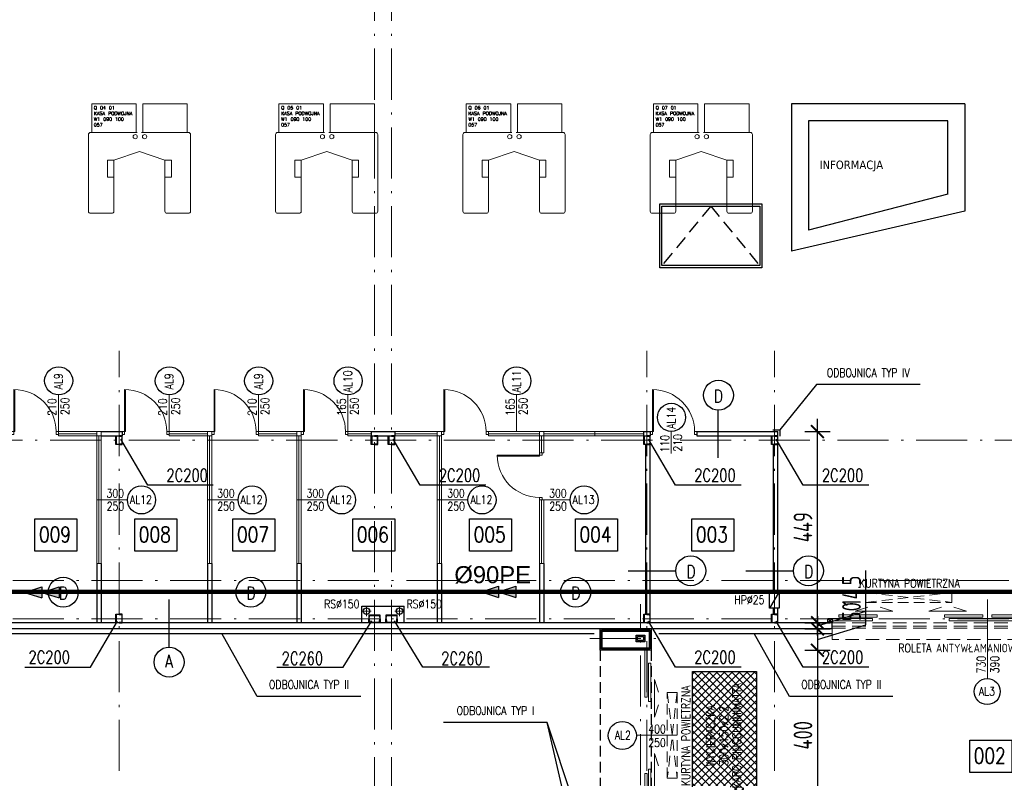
# Model space of a CAD drawing. Extents: x 153948 to 285449, y -89387 to -60195.
# Tile 26 of 108: x 253287 to 255600, y -86054 to -84272. Entities that reach past the tile are written whole.
import ezdxf
from ezdxf.enums import TextEntityAlignment as Align

# ---------------------------------------------------------------- set-up
doc = ezdxf.new("R2010")
doc.units = 0
doc.header["$LTSCALE"] = 100
doc.header["$MEASUREMENT"] = 0
doc.header["$PDMODE"] = 1
for name, pattern in [('ACAD_ISO10W100', [18.5, 12, -3, 0.5, -3]), ('DASHED2', [0.375, 0.25, -0.125]), ('HIDDEN2', [4.7625, 3.175, -1.5875])]:
    doc.linetypes.add(name, pattern=pattern)
doc.layers.get('0').update_dxf_attribs({"linetype": 'CONTINUOUS'})
doc.layers.get('DEFPOINTS').update_dxf_attribs({"linetype": 'CONTINUOUS'})
for name, color, linetype in [('1', 2, 'CONTINUOUS'), ('_INST OPIS', 7, 'CONTINUOUS'), ('_PROJ KS', 33, 'CONTINUOUS'), ('A-ARM', 2, 'CONTINUOUS'), ('imb_meble', 5, 'CONTINUOUS'), ('K-STA', 2, 'CONTINUOUS'), ('lm_meble', 6, 'CONTINUOUS'), ('NADPROŻA', 8, 'DASHED2'), ('OPIS-POM', 2, 'CONTINUOUS'), ('R-----OP', 2, 'CONTINUOUS'), ('RS Minimasa VBA', 7, 'CONTINUOUS'), ('RYNNY', 2, 'CONTINUOUS'), ('SCIANY-GK', 11, 'CONTINUOUS'), ('TEXT', 11, 'CONTINUOUS'), ('WIDOK', 11, 'CONTINUOUS'), ('WYMIARY', 1, 'CONTINUOUS'), ('ŚWIETLIK', 2, 'CONTINUOUS')]:
    doc.layers.add(name, color=color, linetype=linetype)
for name, color, linetype, lineweight in [('A_Wyposażenie', 252, 'CONTINUOUS', 5), ('ALUMINIUM', 5, 'CONTINUOUS', 13), ('OSIE', 8, 'ACAD_ISO10W100', 15), ('PANELE', 3, 'CONTINUOUS', 25), ('R140', 7, 'CONTINUOUS', 13)]:
    doc.layers.add(name, color=color, linetype=linetype, lineweight=lineweight)
doc.styles.add('DYBY-NORMALNY-0-8-N', font='ROMANS.SHX', dxfattribs={"width": 0.8})
doc.styles.add('instalacje', font='arial.ttf', dxfattribs={"height": 40})
doc.styles.add('NASZ', font='tahoma.ttf', dxfattribs={"height": 20})
doc.styles.get("Standard").update_dxf_attribs({"font": 'txt.shx'})
doc.styles.add('STYLE2', font='isocp.shx', dxfattribs={"width": 0.8})
doc.styles.add('TXT3', font='SIMPLEX.SHX', dxfattribs={"width": 0.75, "height": 40})
doc.dimstyles.new('KRESKI_100', dxfattribs={"dimscale": 20, "dimtxt": 2.2, "dimasz": 1.5, "dimexe": 1.5, "dimexo": 1.5, "dimgap": 0.6, "dimtad": 1, "dimdec": 1, "dimrnd": 0.5, "dimdsep": 46, "dimtxsty": 'STYLE2', "dimblk1": 'ARCHTICK', "dimblk2": 'ARCHTICK', "dimsah": 1, "dimcen": 2.5, "dimdle": 1.5, "dimclrd": 10, "dimclre": 10, "dimclrt": 15, "dimadec": 0, "dimazin": 0, "dimtfac": 1, "dimtdec": 1, "dimtmove": 1, "dimatfit": 3, "dimldrblk": 'ARCHTICK', "dimfxl": 1.5, "dimfxlon": 1, "dimtolj": 1, "dimtzin": 0, "dimarcsym": 0})

# ---------------------------------------------------------------- blocks, each defined once
blk = doc.blocks.new('SC260X2')
at = {"layer": '1'}
for points in [[(-13, 9), (-13, 0), (-12.4, 0), (-12.1, 7, -0.401015), (-11.1, 7.9), (11.1, 7.9, -0.401015), (12.1, 7), (12.4, 0), (13, 0), (13, 9)], [(-13, -9), (-13, 0), (-12.4, 0), (-12.1, -7, 0.401015), (-11.1, -7.9), (11.1, -7.9, 0.401015), (12.1, -7), (12.4, 0), (13, 0), (13, -9)]]:
    blk.add_lwpolyline(points, format="xyb", close=True, dxfattribs=at)
blk = doc.blocks.new('SC200X2')
at = {"layer": '1'}
for points in [[(-10, 7.5), (-10, 0), (-9.7, 0, 0.391021), (-9.1, 0.6), (-8.7, 5.6, -0.391021), (-7.6, 6.6), (7.6, 6.6, -0.391021), (8.7, 5.6), (9.1, 0.6, 0.391021), (9.7, 0), (10, 0), (10, 7.5)], [(-10, -7.5), (-10, 0), (-9.7, 0, -0.391021), (-9.1, -0.6), (-8.7, -5.6, 0.391021), (-7.6, -6.6), (7.6, -6.6, 0.391021), (8.7, -5.6), (9.1, -0.6, -0.391021), (9.7, 0), (10, 0), (10, -7.5)]]:
    blk.add_lwpolyline(points, format="xyb", close=True, dxfattribs=at)
blk = doc.blocks.new('D110')
at = {"layer": 'ALUMINIUM'}
for p, q in [((0, 0), (5.5, 0)), ((0, 0), (0, -6.6)), ((5.5, -6.6), (5.5, 0)), ((104.5, 0), (104.5, -6.6)), ((104.5, 0), (110, 0)), ((110, 0), (110, -6.6)), ((0, -6.6), (5.5, -6.6)), ((104.5, -6.6), (102.3, -6.6)), ((102.3, -6.6), (102.3, -105.5)), ((104.5, -6.6), (110, -6.6)), ((104.5, -6.6), (104.5, -105.6))]:
    blk.add_line(p, q, dxfattribs=at)
blk.add_arc((104.5, -6.6), 99, 180, 270, dxfattribs=at)
blk = doc.blocks.new('_ARCHTICK')
at = {"color": 0, "linetype": 'ByBlock', "const_width": 0.15}
blk.add_lwpolyline([(-0.5, -0.5), (0.5, 0.5)], dxfattribs=at)
blk = doc.blocks.new('*D20')
at = {"layer": 'DEFPOINTS', "color": 0, "ltscale": 0.1, "transparency": 16777216}
for p in [(248692.9, -85703), (260307.9, -85703), (260307.9, -86729)]:
    blk.add_point(p, dxfattribs=at)
at = {"layer": 'WYMIARY', "color": 10, "lineweight": -2, "ltscale": 0.1, "transparency": 16777216}
for p, q in [((248692.9, -86699), (248692.9, -86759)), ((260307.9, -86699), (260307.9, -86759)), ((248662.9, -86729), (260337.9, -86729))]:
    blk.add_line(p, q, dxfattribs=at)
at = {"layer": 'WYMIARY', "color": 10, "lineweight": -2, "ltscale": 0.1, "transparency": 16777216, "xscale": 30, "yscale": 30, "zscale": 30, "rotation": 180}
blk.add_blockref('_ARCHTICK', (248692.9, -86729), dxfattribs=at)
at = {"layer": 'WYMIARY', "color": 10, "lineweight": -2, "ltscale": 0.1, "transparency": 16777216, "xscale": 30, "yscale": 30, "zscale": 30}
blk.add_blockref('_ARCHTICK', (260307.9, -86729), dxfattribs=at)
at = {"layer": 'WYMIARY', "color": 15, "ltscale": 0.1, "transparency": 16777216, "insert": (254500.4, -86695), "char_height": 44, "attachment_point": 5, "style": 'STYLE2'}
blk.add_mtext('\\A1;11615', dxfattribs=at)
blk = doc.blocks.new('*D60')
at = {"layer": 'DEFPOINTS', "color": 0, "ltscale": 0.1, "transparency": 16777216}
for p in [(254760.4, -85050), (254160.4, -86329), (254160.4, -86409)]:
    blk.add_point(p, dxfattribs=at)
at = {"layer": 'WYMIARY', "color": 10, "lineweight": -2, "ltscale": 0.1, "transparency": 16777216}
for p, q in [((254160.4, -86379), (254160.4, -86439)), ((254760.4, -86379), (254760.4, -86439)), ((254790.4, -86409), (254130.4, -86409))]:
    blk.add_line(p, q, dxfattribs=at)
at = {"layer": 'WYMIARY', "color": 10, "lineweight": -2, "ltscale": 0.1, "transparency": 16777216, "xscale": 30, "yscale": 30, "zscale": 30, "rotation": 180}
blk.add_blockref('_ARCHTICK', (254160.4, -86409), dxfattribs=at)
at = {"layer": 'WYMIARY', "color": 10, "lineweight": -2, "ltscale": 0.1, "transparency": 16777216, "xscale": 30, "yscale": 30, "zscale": 30}
blk.add_blockref('_ARCHTICK', (254760.4, -86409), dxfattribs=at)
at = {"layer": 'WYMIARY', "color": 15, "ltscale": 0.1, "transparency": 16777216, "insert": (254460.4, -86375), "char_height": 44, "attachment_point": 5, "style": 'STYLE2'}
blk.add_mtext('\\A1;600', dxfattribs=at)
blk = doc.blocks.new('*D70')
at = {"layer": 'DEFPOINTS', "color": 0, "ltscale": 0.1, "transparency": 16777216}
for p in [(255079.3, -85703), (255079.3, -85753), (255161.1, -85753)]:
    blk.add_point(p, dxfattribs=at)
at = {"layer": 'WYMIARY', "color": 10, "lineweight": -2, "ltscale": 0.1, "transparency": 16777216}
for p, q in [((255275.1, -85693.8), (255275.1, -85631.1)), ((255161.1, -85673), (255161.1, -85783)), ((255131.1, -85703), (255191.1, -85703)), ((255161.1, -85728), (255275.1, -85693.8)), ((255131.1, -85753), (255191.1, -85753))]:
    blk.add_line(p, q, dxfattribs=at)
at = {"layer": 'WYMIARY', "color": 10, "lineweight": -2, "ltscale": 0.1, "transparency": 16777216, "xscale": 30, "yscale": 30, "zscale": 30}
for p, rotation in [((255161.1, -85703), 90), ((255161.1, -85753), 270)]:
    blk.add_blockref('_ARCHTICK', p, dxfattribs=dict(at, rotation=rotation))
at = {"layer": 'WYMIARY', "color": 15, "ltscale": 0.1, "transparency": 16777216, "insert": (255241.1, -85662.5), "char_height": 44, "attachment_point": 5, "rotation": 90, "style": 'STYLE2'}
blk.add_mtext('\\A1;50', dxfattribs=at)
blk = doc.blocks.new('*D71')
at = {"layer": 'DEFPOINTS', "color": 0, "ltscale": 0.1, "transparency": 16777216}
for p in [(255079.3, -85753), (255079.3, -86153), (255161.1, -86153)]:
    blk.add_point(p, dxfattribs=at)
at = {"layer": 'WYMIARY', "color": 10, "lineweight": -2, "ltscale": 0.1, "transparency": 16777216}
for p, q in [((255161.1, -85723), (255161.1, -86183)), ((255131.1, -85753), (255191.1, -85753)), ((255131.1, -86153), (255191.1, -86153))]:
    blk.add_line(p, q, dxfattribs=at)
at = {"layer": 'WYMIARY', "color": 10, "lineweight": -2, "ltscale": 0.1, "transparency": 16777216, "xscale": 30, "yscale": 30, "zscale": 30}
for p, rotation in [((255161.1, -85753), 90), ((255161.1, -86153), 270)]:
    blk.add_blockref('_ARCHTICK', p, dxfattribs=dict(at, rotation=rotation))
at = {"layer": 'WYMIARY', "color": 15, "ltscale": 0.1, "transparency": 16777216, "insert": (255127.1, -85953), "char_height": 44, "attachment_point": 5, "rotation": 90, "style": 'STYLE2'}
blk.add_mtext('\\A1;400', dxfattribs=at)
blk = doc.blocks.new('*D79')
at = {"layer": 'DEFPOINTS', "color": 0, "ltscale": 0.1, "transparency": 16777216}
for p in [(255060.4, -85703), (255067.9, -85688.5), (255161.1, -85688.5)]:
    blk.add_point(p, dxfattribs=at)
at = {"layer": 'WYMIARY', "color": 10, "lineweight": -2, "ltscale": 0.1, "transparency": 16777216}
for p, q in [((255275.1, -85661.6), (255275.1, -85565.7)), ((255161.1, -85688.5), (255161.1, -85658.5)), ((255161.1, -85695.8), (255275.1, -85661.6)), ((255131.1, -85688.5), (255191.1, -85688.5)), ((255131.1, -85703), (255191.1, -85703)), ((255161.1, -85703), (255161.1, -85688.5)), ((255161.1, -85703), (255161.1, -85688.5)), ((255161.1, -85703), (255161.1, -85733))]:
    blk.add_line(p, q, dxfattribs=at)
at = {"layer": 'WYMIARY', "color": 10, "lineweight": -2, "ltscale": 0.1, "transparency": 16777216, "xscale": 30, "yscale": 30, "zscale": 30}
for p, rotation in [((255161.1, -85688.5), 270), ((255161.1, -85703), 90)]:
    blk.add_blockref('_ARCHTICK', p, dxfattribs=dict(at, rotation=rotation))
at = {"layer": 'WYMIARY', "color": 15, "ltscale": 0.1, "transparency": 16777216, "insert": (255241.1, -85613.7), "char_height": 44, "attachment_point": 5, "rotation": 90, "style": 'STYLE2'}
blk.add_mtext('\\A1;14.5', dxfattribs=at)
blk = doc.blocks.new('*D80')
at = {"layer": 'DEFPOINTS', "color": 0, "ltscale": 0.1, "transparency": 16777216}
for p in [(255067.9, -85239.5), (255161.1, -85239.5), (255067.9, -85688.5)]:
    blk.add_point(p, dxfattribs=at)
at = {"layer": 'WYMIARY', "color": 10, "lineweight": -2, "ltscale": 0.1, "transparency": 16777216}
for p, q in [((255161.1, -85718.5), (255161.1, -85209.5)), ((255131.1, -85239.5), (255191.1, -85239.5)), ((255131.1, -85688.5), (255191.1, -85688.5))]:
    blk.add_line(p, q, dxfattribs=at)
at = {"layer": 'WYMIARY', "color": 10, "lineweight": -2, "ltscale": 0.1, "transparency": 16777216, "xscale": 30, "yscale": 30, "zscale": 30}
for p, rotation in [((255161.1, -85239.5), 90), ((255161.1, -85688.5), 270)]:
    blk.add_blockref('_ARCHTICK', p, dxfattribs=dict(at, rotation=rotation))
at = {"layer": 'WYMIARY', "color": 15, "ltscale": 0.1, "transparency": 16777216, "insert": (255127.1, -85464), "char_height": 44, "attachment_point": 5, "rotation": 90, "style": 'STYLE2'}
blk.add_mtext('\\A1;449', dxfattribs=at)

msp = doc.modelspace()

# ---------------------------------------------------------------- hatches: boundary and pattern name
at = {"layer": '_PROJ KS', "ltscale": 0.1}
for points in [[(253338.85, -85604.21), (253338.85, -85630.19), (253298.24, -85617.2)], [(253379.47, -85604.21), (253379.47, -85630.19), (253338.85, -85617.2)], [(254412.1, -85602.97), (254412.1, -85628.95), (254371.48, -85615.96)], [(254452.72, -85602.97), (254452.72, -85628.95), (254412.1, -85615.96)]]:
    msp.add_hatch(color=256, dxfattribs=at).paths.add_polyline_path(points)
at = {"layer": 'WIDOK'}
h = msp.add_hatch(dxfattribs=at)
h.set_pattern_fill('ANSI37', color=9, scale=100, style=0)
h.set_pattern_definition([(45, (250867.691, -83303.677), (-8.838835, 8.838835), []), (135, (250867.691, -83303.677), (-8.838835, -8.838835), [])])
h.paths.add_polyline_path([(254867.78, -85803.05), (254867.78, -86103.05), (255017.78, -86103.05), (255017.78, -85803.05)])
h.paths.add_polyline_path([(254986.54, -86096.74), (254986.54, -85811.69), (254956.54, -85811.69), (254956.54, -86096.74)], flags=24)
h.paths.add_polyline_path([(254956.22, -86034.64), (254956.22, -85873.79), (254926.22, -85873.79), (254926.22, -86034.64)], flags=24)
h.paths.add_polyline_path([(254925.01, -86037.69), (254925.01, -85870.74), (254895.01, -85870.74), (254895.01, -86037.69)], flags=24)

# ---------------------------------------------------------------- linework, layer by layer
at = {"layer": '_PROJ KS', "ltscale": 0.1}
for p, q in [((253298.24, -85617.2), (253338.85, -85604.21)), ((253338.85, -85604.21), (253338.85, -85630.19)), ((253338.85, -85617.2), (253379.47, -85604.21)), ((253379.47, -85604.21), (253379.47, -85630.19)), ((254371.48, -85615.96), (254412.1, -85602.97)), ((254412.1, -85602.97), (254412.1, -85628.95)), ((254412.1, -85615.96), (254452.72, -85602.97)), ((254452.72, -85602.97), (254452.72, -85628.95)), ((253298.24, -85617.2), (253338.85, -85630.19)), ((253338.85, -85617.2), (253379.47, -85630.19)), ((254371.48, -85615.96), (254412.1, -85628.95)), ((254412.1, -85615.96), (254452.72, -85628.95))]:
    msp.add_line(p, q, dxfattribs=at)
at = {"layer": '_PROJ KS', "ltscale": 0.1, "const_width": 10}
msp.add_lwpolyline([(257855.09, -85615.96), (253113.93, -85615.96), (253113.93, -85265.07)], dxfattribs=at)
at = {"layer": 'A-ARM'}
msp.add_line((255070.86, -85616.11), (255048.36, -85654.43), dxfattribs=at)
msp.add_lwpolyline([(255048.36, -85616.11), (255070.86, -85616.11), (255070.86, -85654.43), (255048.36, -85654.43)], close=True, dxfattribs=at)
at = {"layer": 'A_Wyposażenie'}
for p, q in [((253448.2, -84541.55), (253448.2, -84721.55)), ((253448.2, -84541.55), (253448.2, -84721.55)), ((253563.2, -84536.55), (253453.2, -84536.55)), ((253563.2, -84536.55), (253453.2, -84536.55)), ((253573.2, -84536.55), (253683.2, -84536.55)), ((253573.2, -84536.55), (253683.2, -84536.55)), ((253688.2, -84541.55), (253688.2, -84721.55)), ((253888.2, -84541.55), (253888.2, -84721.55)), ((253888.2, -84541.55), (253888.2, -84721.55)), ((254003.2, -84536.55), (253893.2, -84536.55)), ((254003.2, -84536.55), (253893.2, -84536.55)), ((254013.2, -84536.55), (254123.2, -84536.55)), ((254013.2, -84536.55), (254123.2, -84536.55)), ((254128.2, -84541.55), (254128.2, -84721.55)), ((254328.2, -84541.55), (254328.2, -84721.55)), ((254328.2, -84541.55), (254328.2, -84721.55)), ((254443.2, -84536.55), (254333.2, -84536.55)), ((254443.2, -84536.55), (254333.2, -84536.55)), ((254453.2, -84536.55), (254563.2, -84536.55)), ((254453.2, -84536.55), (254563.2, -84536.55)), ((254568.2, -84541.55), (254568.2, -84721.55)), ((254768.2, -84541.55), (254768.2, -84721.55)), ((254768.2, -84541.55), (254768.2, -84721.55)), ((254883.2, -84536.55), (254773.2, -84536.55)), ((254883.2, -84536.55), (254773.2, -84536.55)), ((254893.2, -84536.55), (255003.2, -84536.55)), ((254893.2, -84536.55), (255003.2, -84536.55)), ((255008.2, -84541.55), (255008.2, -84721.55)), ((253508.2, -84601.55), (253568.2, -84581.55)), ((253508.2, -84601.55), (253568.2, -84581.55)), ((253628.2, -84601.55), (253568.2, -84581.55)), ((253628.2, -84601.55), (253568.2, -84581.55)), ((253948.2, -84601.55), (254008.2, -84581.55)), ((253948.2, -84601.55), (254008.2, -84581.55)), ((254068.2, -84601.55), (254008.2, -84581.55)), ((254068.2, -84601.55), (254008.2, -84581.55)), ((254388.2, -84601.55), (254448.2, -84581.55)), ((254388.2, -84601.55), (254448.2, -84581.55)), ((254508.2, -84601.55), (254448.2, -84581.55)), ((254508.2, -84601.55), (254448.2, -84581.55)), ((254828.2, -84601.55), (254888.2, -84581.55)), ((254828.2, -84601.55), (254888.2, -84581.55)), ((254948.2, -84601.55), (254888.2, -84581.55)), ((254948.2, -84601.55), (254888.2, -84581.55)), ((253493.2, -84601.55), (253493.2, -84641.55)), ((253508.2, -84601.55), (253493.2, -84601.55)), ((253493.2, -84601.55), (253493.2, -84641.55)), ((253508.2, -84601.55), (253493.2, -84601.55)), ((253508.2, -84721.55), (253508.2, -84601.55)), ((253508.2, -84721.55), (253508.2, -84601.55)), ((253628.2, -84601.55), (253643.2, -84601.55)), ((253628.2, -84721.55), (253628.2, -84601.55)), ((253628.2, -84601.55), (253643.2, -84601.55)), ((253628.2, -84721.55), (253628.2, -84601.55)), ((253643.2, -84601.55), (253643.2, -84641.55)), ((253643.2, -84601.55), (253643.2, -84641.55)), ((253933.2, -84601.55), (253933.2, -84641.55)), ((253948.2, -84601.55), (253933.2, -84601.55)), ((253933.2, -84601.55), (253933.2, -84641.55)), ((253948.2, -84601.55), (253933.2, -84601.55)), ((253948.2, -84721.55), (253948.2, -84601.55)), ((253948.2, -84721.55), (253948.2, -84601.55)), ((254068.2, -84601.55), (254083.2, -84601.55)), ((254068.2, -84721.55), (254068.2, -84601.55)), ((254068.2, -84601.55), (254083.2, -84601.55)), ((254068.2, -84721.55), (254068.2, -84601.55)), ((254083.2, -84601.55), (254083.2, -84641.55)), ((254083.2, -84601.55), (254083.2, -84641.55)), ((254373.2, -84601.55), (254373.2, -84641.55)), ((254388.2, -84601.55), (254373.2, -84601.55)), ((254373.2, -84601.55), (254373.2, -84641.55)), ((254388.2, -84601.55), (254373.2, -84601.55)), ((254388.2, -84721.55), (254388.2, -84601.55)), ((254388.2, -84721.55), (254388.2, -84601.55)), ((254508.2, -84601.55), (254523.2, -84601.55)), ((254508.2, -84721.55), (254508.2, -84601.55)), ((254508.2, -84601.55), (254523.2, -84601.55)), ((254508.2, -84721.55), (254508.2, -84601.55)), ((254523.2, -84601.55), (254523.2, -84641.55)), ((254523.2, -84601.55), (254523.2, -84641.55)), ((254813.2, -84601.55), (254813.2, -84641.55)), ((254828.2, -84601.55), (254813.2, -84601.55)), ((254813.2, -84601.55), (254813.2, -84641.55)), ((254828.2, -84601.55), (254813.2, -84601.55)), ((254828.2, -84721.55), (254828.2, -84601.55)), ((254828.2, -84721.55), (254828.2, -84601.55)), ((254948.2, -84601.55), (254963.2, -84601.55)), ((254948.2, -84721.55), (254948.2, -84601.55)), ((254948.2, -84601.55), (254963.2, -84601.55)), ((254948.2, -84721.55), (254948.2, -84601.55)), ((254963.2, -84601.55), (254963.2, -84641.55)), ((254963.2, -84601.55), (254963.2, -84641.55)), ((253508.2, -84641.55), (253493.2, -84641.55)), ((253508.2, -84641.55), (253493.2, -84641.55)), ((253628.2, -84641.55), (253643.2, -84641.55)), ((253628.2, -84641.55), (253643.2, -84641.55)), ((253948.2, -84641.55), (253933.2, -84641.55)), ((253948.2, -84641.55), (253933.2, -84641.55)), ((254068.2, -84641.55), (254083.2, -84641.55)), ((254068.2, -84641.55), (254083.2, -84641.55)), ((254388.2, -84641.55), (254373.2, -84641.55)), ((254388.2, -84641.55), (254373.2, -84641.55)), ((254508.2, -84641.55), (254523.2, -84641.55)), ((254508.2, -84641.55), (254523.2, -84641.55)), ((254828.2, -84641.55), (254813.2, -84641.55)), ((254828.2, -84641.55), (254813.2, -84641.55)), ((254948.2, -84641.55), (254963.2, -84641.55)), ((254948.2, -84641.55), (254963.2, -84641.55)), ((253453.2, -84726.55), (253503.2, -84726.55)), ((253453.2, -84726.55), (253503.2, -84726.55)), ((253683.2, -84726.55), (253633.2, -84726.55)), ((253683.2, -84726.55), (253633.2, -84726.55)), ((253893.2, -84726.55), (253943.2, -84726.55)), ((253893.2, -84726.55), (253943.2, -84726.55)), ((254123.2, -84726.55), (254073.2, -84726.55)), ((254123.2, -84726.55), (254073.2, -84726.55)), ((254333.2, -84726.55), (254383.2, -84726.55)), ((254333.2, -84726.55), (254383.2, -84726.55)), ((254563.2, -84726.55), (254513.2, -84726.55)), ((254563.2, -84726.55), (254513.2, -84726.55)), ((254773.2, -84726.55), (254823.2, -84726.55)), ((254773.2, -84726.55), (254823.2, -84726.55)), ((255003.2, -84726.55), (254953.2, -84726.55)), ((255003.2, -84726.55), (254953.2, -84726.55))]:
    msp.add_line(p, q, dxfattribs=at)
for centre in [(253558.2, -84546.55), (253558.2, -84546.55), (253580.14, -84546.55), (253580.14, -84546.55), (253998.2, -84546.55), (253998.2, -84546.55), (254020.14, -84546.55), (254020.14, -84546.55), (254438.2, -84546.55), (254438.2, -84546.55), (254460.14, -84546.55), (254460.14, -84546.55), (254878.2, -84546.55), (254878.2, -84546.55), (254900.14, -84546.55), (254900.14, -84546.55)]:
    msp.add_circle(centre, 5, dxfattribs=at)
for centre, start, end in [((253453.2, -84541.55), 90, 180), ((253453.2, -84541.55), 90, 180), ((253683.2, -84541.55), 0, 90), ((253683.2, -84541.55), 0, 90), ((253893.2, -84541.55), 90, 180), ((253893.2, -84541.55), 90, 180), ((254123.2, -84541.55), 0, 90), ((254123.2, -84541.55), 0, 90), ((254333.2, -84541.55), 90, 180), ((254333.2, -84541.55), 90, 180), ((254563.2, -84541.55), 0, 90), ((254563.2, -84541.55), 0, 90), ((254773.2, -84541.55), 90, 180), ((254773.2, -84541.55), 90, 180), ((255003.2, -84541.55), 0, 90), ((255003.2, -84541.55), 0, 90), ((253453.2, -84721.55), 180, 270), ((253453.2, -84721.55), 180, 270), ((253503.2, -84721.55), 270, 0), ((253503.2, -84721.55), 270, 0), ((253633.2, -84721.55), 180, 270), ((253633.2, -84721.55), 180, 270), ((253683.2, -84721.55), 270, 0), ((253683.2, -84721.55), 270, 0), ((253893.2, -84721.55), 180, 270), ((253893.2, -84721.55), 180, 270), ((253943.2, -84721.55), 270, 0), ((253943.2, -84721.55), 270, 0), ((254073.2, -84721.55), 180, 270), ((254073.2, -84721.55), 180, 270), ((254123.2, -84721.55), 270, 0), ((254123.2, -84721.55), 270, 0), ((254333.2, -84721.55), 180, 270), ((254333.2, -84721.55), 180, 270), ((254383.2, -84721.55), 270, 0), ((254383.2, -84721.55), 270, 0), ((254513.2, -84721.55), 180, 270), ((254513.2, -84721.55), 180, 270), ((254563.2, -84721.55), 270, 0), ((254563.2, -84721.55), 270, 0), ((254773.2, -84721.55), 180, 270), ((254773.2, -84721.55), 180, 270), ((254823.2, -84721.55), 270, 0), ((254823.2, -84721.55), 270, 0), ((254953.2, -84721.55), 180, 270), ((254953.2, -84721.55), 180, 270), ((255003.2, -84721.55), 270, 0), ((255003.2, -84721.55), 270, 0)]:
    msp.add_arc(centre, 5, start, end, dxfattribs=at)
at = {"layer": 'ALUMINIUM', "ltscale": 0.1}
for p, q in [((253377.88, -85239.55), (253477.86, -85239.55)), ((253377.88, -85239.55), (253377.88, -85249.55)), ((253467.9, -85549.55), (253467.86, -85239.55)), ((253477.9, -85549.55), (253477.86, -85239.55)), ((253637.88, -85239.55), (253637.88, -85249.55)), ((253637.88, -85239.55), (253737.86, -85239.55)), ((253727.9, -85549.55), (253727.86, -85239.55)), ((253737.9, -85549.55), (253737.86, -85239.55)), ((253847.88, -85239.55), (253947.86, -85239.55)), ((253847.88, -85239.55), (253847.88, -85249.55)), ((253937.9, -85549.55), (253937.86, -85239.55)), ((253947.9, -85549.55), (253947.86, -85239.55)), ((254057.88, -85239.55), (254057.88, -85249.55)), ((254057.88, -85239.55), (254112.86, -85239.55)), ((254167.86, -85239.55), (254277.86, -85239.55)), ((254267.9, -85549.55), (254267.86, -85239.55)), ((254277.9, -85549.55), (254277.86, -85239.55)), ((254387.88, -85239.55), (254387.88, -85249.55)), ((254387.88, -85239.55), (254517.86, -85239.55)), ((254507.9, -85289.52), (254507.86, -85239.55)), ((254517.86, -85239.55), (254752.86, -85239.55)), ((254517.9, -85289.52), (254517.86, -85239.55)), ((254637.86, -85249.55), (254637.86, -85239.55)), ((253377.88, -85244.55), (253467.86, -85244.55)), ((253377.88, -85249.55), (253477.86, -85249.55)), ((253472.9, -85549.55), (253472.86, -85249.55)), ((253637.88, -85244.55), (253727.86, -85244.55)), ((253637.88, -85249.55), (253737.86, -85249.55)), ((253732.9, -85549.55), (253732.86, -85249.55)), ((253847.88, -85244.55), (253937.86, -85244.55)), ((253847.88, -85249.55), (253947.86, -85249.55)), ((253942.9, -85549.55), (253942.86, -85249.55)), ((254057.88, -85244.55), (254112.86, -85244.55)), ((254057.88, -85249.55), (254112.86, -85249.55)), ((254167.86, -85244.55), (254267.86, -85244.55)), ((254167.86, -85249.55), (254277.86, -85249.55)), ((254272.9, -85549.55), (254272.86, -85249.55)), ((254387.88, -85244.55), (254507.86, -85244.55)), ((254387.88, -85249.55), (254512.86, -85249.55)), ((254512.86, -85249.55), (254752.86, -85249.55)), ((254512.9, -85289.52), (254512.86, -85249.55)), ((254517.86, -85244.55), (254752.86, -85244.55)), ((254507.95, -85289.52), (254517.95, -85289.52)), ((253467.9, -85399.55), (253477.9, -85399.55)), ((253727.9, -85399.55), (253737.9, -85399.55)), ((253937.9, -85399.55), (253947.9, -85399.55)), ((254267.9, -85399.55), (254277.9, -85399.55)), ((254507.9, -85549.55), (254507.9, -85399.55)), ((254507.9, -85399.55), (254517.9, -85399.55)), ((254512.9, -85549.55), (254512.9, -85399.55)), ((254517.9, -85549.55), (254517.9, -85399.55)), ((253467.9, -85549.55), (253477.9, -85549.55)), ((253727.9, -85549.55), (253737.9, -85549.55)), ((253937.9, -85549.55), (253947.9, -85549.55)), ((254267.9, -85549.55), (254277.9, -85549.55)), ((254507.9, -85549.55), (254517.9, -85549.55))]:
    msp.add_line(p, q, dxfattribs=at)
at = {"layer": 'ALUMINIUM', "linetype": 'DASHED2'}
for p, q in [((255275.15, -85617.75), (255476.79, -85640.66)), ((255275.15, -85640.66), (255476.79, -85617.75)), ((254808.4, -85852.22), (254831.31, -86053.87)), ((254831.31, -85852.22), (254808.4, -86053.87))]:
    msp.add_line(p, q, dxfattribs=at)
at = {"layer": 'ALUMINIUM', "linetype": 'Continuous', "ltscale": 0.1}
for p, q in [((255249.64, -85661.38), (255279.09, -85652.26)), ((255337.88, -85661.38), (255308.43, -85652.26)), ((255422.93, -85661.38), (255452.38, -85652.26)), ((255511.17, -85661.38), (255481.72, -85652.26)), ((255337.88, -85661.38), (255249.64, -85661.38)), ((255422.93, -85661.38), (255511.17, -85661.38)), ((254778.16, -85822.28), (254787.28, -85851.73)), ((254778.16, -85910.52), (254778.16, -85822.28)), ((254778.16, -85910.52), (254787.28, -85881.07)), ((254778.16, -85995.57), (254787.28, -86025.02)), ((254778.16, -85995.57), (254778.16, -86083.81))]:
    msp.add_line(p, q, dxfattribs=at)
at = {"layer": 'ALUMINIUM', "linetype": 'HIDDEN2', "ltscale": 0.1}
for p, q in [((255195.4, -85696.65), (255925.4, -85696.65)), ((255195.4, -85701.32), (255925.4, -85701.32))]:
    msp.add_line(p, q, dxfattribs=at)
at = {"layer": 'ALUMINIUM', "linetype": 'DASHED2'}
for points in [[(255275.15, -85617.75), (255275.15, -85640.66), (255476.79, -85640.66), (255476.79, -85617.75)], [(254808.4, -85852.22), (254831.31, -85852.22), (254831.31, -86053.87), (254808.4, -86053.87)]]:
    msp.add_lwpolyline(points, close=True, dxfattribs=at)
at = {"layer": 'ALUMINIUM'}
for points in [[(255290.4, -85684.14), (255195.4, -85684.14), (255195.4, -85678.55), (255290.4, -85678.55)], [(255211.12, -85675.23), (255301.12, -85675.23), (255301.12, -85669.64), (255211.12, -85669.64)], [(255549.68, -85675.23), (255459.68, -85675.23), (255459.68, -85669.64), (255549.68, -85669.64)], [(255560.4, -85684.14), (255470.4, -85684.14), (255470.4, -85678.55), (255560.4, -85678.55)], [(255560.4, -85684.14), (255650.4, -85684.14), (255650.4, -85678.55), (255560.4, -85678.55)], [(255571.12, -85675.23), (255661.12, -85675.23), (255661.12, -85669.64), (255571.12, -85669.64)], [(254755.4, -85863.05), (254755.4, -85753.05), (254761, -85753.05), (254761, -85863.05)], [(254764.31, -85783.77), (254764.31, -85873.77), (254769.9, -85873.77), (254769.9, -85783.77)], [(254755.4, -86153.05), (254755.4, -86043.05), (254761, -86043.05), (254761, -86153.05)], [(254764.31, -86122.33), (254764.31, -86032.33), (254769.9, -86032.33), (254769.9, -86122.33)]]:
    msp.add_lwpolyline(points, close=True, dxfattribs=at)
at = {"layer": 'ALUMINIUM', "linetype": 'HIDDEN2', "ltscale": 0.1}
msp.add_lwpolyline([(255195.4, -85688.55), (255925.4, -85688.55), (255925.4, -85727.96), (255195.4, -85727.96)], close=True, dxfattribs=at)
at = {"layer": 'imb_meble', "linetype": 'Continuous', "lineweight": -3}
for p, q in [((255507.4, -84469.55), (255100.4, -84469.55)), ((255100.4, -84469.55), (255100.4, -84815.14)), ((255457.4, -84469.55), (255140.4, -84469.55)), ((255507.4, -84469.55), (255507.4, -84721.55)), ((255417.4, -84509.55), (255140.4, -84509.55)), ((255467.4, -84509.55), (255140.4, -84509.55)), ((255140.4, -84509.55), (255140.4, -84765.94)), ((255467.4, -84681.55), (255467.4, -84509.55)), ((255467.4, -84681.55), (255140.4, -84765.94)), ((255507.4, -84721.55), (255100.4, -84815.14))]:
    msp.add_line(p, q, dxfattribs=at)
at = {"layer": 'K-STA', "color": 7}
for p, q in [((255056.61, -85235.27), (255072.68, -85235.27)), ((255072.68, -85235.27), (255072.68, -85249.83)), ((252750.22, -85714.18), (254636.82, -85714.18)), ((254788.7, -85714.18), (255195.4, -85714.18))]:
    msp.add_line(p, q, dxfattribs=at)
at = {"layer": 'K-STA', "ltscale": 0.1}
for p, q in [((255185.4, -85688.55), (255195.4, -85678.55)), ((255185.4, -85678.55), (255195.4, -85688.55))]:
    msp.add_line(p, q, dxfattribs=at)
at = {"layer": 'K-STA'}
for points in [[(255185.4, -85678.55), (255195.4, -85678.55), (255195.4, -85688.55), (255185.4, -85688.55)], [(254735.4, -85718.05), (254755.4, -85718.05), (254755.4, -85733.05), (254735.4, -85733.05)], [(254738.4, -85721.05), (254752.4, -85721.05), (254752.4, -85730.05), (254738.4, -85730.05)]]:
    msp.add_lwpolyline(points, close=True, dxfattribs=at)
at = {"layer": 'NADPROŻA'}
for p, q in [((254650.4, -85753.05), (254650.4, -86153.05)), ((254770.4, -85753.05), (254770.4, -86153.05))]:
    msp.add_line(p, q, dxfattribs=at)
at = {"layer": 'OPIS-POM'}
for points in [[(253322.52, -85444.4), (253421.19, -85444.4), (253421.19, -85520.72), (253322.52, -85520.72)], [(253557.04, -85444.4), (253655.71, -85444.4), (253655.71, -85520.72), (253557.04, -85520.72)], [(253787.78, -85444.4), (253886.45, -85444.4), (253886.45, -85520.72), (253787.78, -85520.72)], [(254069.35, -85444.4), (254168.02, -85444.4), (254168.02, -85520.72), (254069.35, -85520.72)], [(254343.83, -85444.4), (254442.5, -85444.4), (254442.5, -85520.72), (254343.83, -85520.72)], [(254592.43, -85444.4), (254691.1, -85444.4), (254691.1, -85520.72), (254592.43, -85520.72)], [(254865.9, -85444.4), (254964.57, -85444.4), (254964.57, -85520.72), (254865.9, -85520.72)], [(255518.79, -85964.22), (255617.46, -85964.22), (255617.46, -86040.53), (255518.79, -86040.53)]]:
    msp.add_lwpolyline(points, close=True, dxfattribs=at)
at = {"layer": 'OSIE', "ltscale": 0.1}
for p, q in [((254120.4, -86679.55), (254120.4, -73374.65)), ((254160.4, -86679.55), (254160.4, -73374.65)), ((253520.4, -86036.78), (253520.4, -85049.97)), ((254760.4, -86036.78), (254760.4, -85049.97)), ((255060.4, -86036.78), (255060.4, -85049.97)), ((248363.17, -85259.55), (263229.19, -85259.55)), ((247720.4, -85589.55), (263229.19, -85589.55)), ((254101.54, -85672.89), (254101.54, -85650.09)), ((254179.26, -85672.89), (254179.26, -85650.09)), ((254745.4, -86255.21), (254745.4, -85644.89)), ((247720.4, -85679.55), (263229.19, -85679.55)), ((254112.94, -85661.49), (254090.15, -85661.49)), ((254167.87, -85661.49), (254190.66, -85661.49)), ((254626.34, -85725.55), (254794.33, -85725.55))]:
    msp.add_line(p, q, dxfattribs=at)
at = {"layer": 'PANELE', "ltscale": 0.5}
for p, q in [((255195.4, -85688.55), (252290.4, -85688.55)), ((255195.4, -85703.05), (252290.4, -85703.05))]:
    msp.add_line(p, q, dxfattribs=at)
at = {"layer": 'PANELE', "ltscale": 0.12}
msp.add_line((255195.4, -85703.05), (255195.4, -85688.55), dxfattribs=at)
at = {"layer": 'PANELE', "ltscale": 0.5}
for points in [[(254770.4, -85703.05), (254770.4, -85753.05), (254650.4, -85753.05), (254650.4, -85703.05)], [(254767.4, -85706.05), (254767.4, -85750.05), (254653.4, -85750.05), (254653.4, -85706.05)], [(254765.4, -85708.05), (254765.4, -85748.05), (254655.4, -85748.05), (254655.4, -85708.05)]]:
    msp.add_lwpolyline(points, close=True, dxfattribs=at)
at = {"layer": 'R-----OP'}
for p, q in [((255158.73, -85129.16), (255072.68, -85235.27)), ((255402.13, -85129.16), (255158.73, -85129.16)), ((254928.19, -85300.87), (254928.19, -85189.14)), ((254716.42, -85566.84), (254828.16, -85566.84)), ((254993, -85566.84), (255104.74, -85566.84)), ((253242.37, -85617.2), (253354.1, -85617.2)), ((253637.51, -85634.14), (253637.51, -85745.87)), ((253682.9, -85617.2), (253794.64, -85617.2)), ((254446.14, -85617.2), (254557.87, -85617.2)), ((253844.68, -85861.76), (253761.84, -85714.18)), ((255095.18, -85861.76), (255012.35, -85714.18)), ((254088.08, -85861.76), (253844.68, -85861.76)), ((255338.59, -85861.76), (255095.18, -85861.76)), ((254526.1, -85923), (254282.69, -85923)), ((254595.5, -86223.15), (254526.1, -85923)), ((254595.5, -86132.94), (254526.1, -85923))]:
    msp.add_line(p, q, dxfattribs=at)
at = {"layer": 'R-----OP', "lineweight": 13}
for points in [[(253377.88, -85152.57), (253377.88, -85239.5)], [(253637.88, -85152.62), (253637.88, -85239.55)], [(253847.88, -85152.67), (253847.88, -85239.59)], [(254057.88, -85152.67), (254057.88, -85239.59)], [(254454.31, -85152.72), (254454.31, -85239.64)], [(254817.62, -85238.43), (254817.62, -85291.08)], [(253540.55, -85399.55), (253477.93, -85399.55)], [(253800.53, -85399.55), (253737.9, -85399.55)], [(254010.53, -85399.55), (253947.9, -85399.55)], [(254340.53, -85399.55), (254277.9, -85399.55)], [(254580.53, -85399.55), (254517.9, -85399.55)]]:
    msp.add_lwpolyline(points, dxfattribs=at)
at = {"layer": 'R-----OP', "color": 2, "lineweight": 13}
for points in [[(255560.4, -85820.31), (255560.4, -85633.92)], [(254735.59, -85953.05), (254831.31, -85953.05)]]:
    msp.add_lwpolyline(points, dxfattribs=at)
at = {"layer": 'R-----OP'}
for centre, radius in [((253378.36, -85120.14), 33), ((253638.36, -85120.18), 33), ((253848.36, -85120.23), 33), ((254058.36, -85120.23), 33), ((254454.78, -85120.28), 33), ((254928.58, -85153.96), 35.19), ((254818.1, -85206), 33), ((253572.99, -85400.02), 33), ((253832.97, -85400.02), 33), ((254042.97, -85400.02), 33), ((254372.97, -85400.02), 33), ((254612.97, -85400.02), 33), ((254863.33, -85566.45), 35.19), ((255139.92, -85566.45), 35.19), ((253389.28, -85616.81), 35.19), ((253829.82, -85616.81), 35.19), ((254593.05, -85616.81), 35.19), ((253637.9, -85781.05), 35.19), ((254702.59, -85953.52), 33)]:
    msp.add_circle(centre, radius, dxfattribs=at)
at = {"layer": 'R-----OP', "color": 2}
msp.add_circle((255559.96, -85850.31), 30.56, dxfattribs=at)
at = {"layer": 'R140'}
for points in [[(253456, -84536.55), (253560.4, -84536.55), (253560.4, -84469.55), (253456, -84469.55)], [(253576, -84536.55), (253680.4, -84536.55), (253680.4, -84469.55), (253576, -84469.55)], [(253896, -84536.55), (254000.4, -84536.55), (254000.4, -84469.55), (253896, -84469.55)], [(254016, -84536.55), (254120.4, -84536.55), (254120.4, -84469.55), (254016, -84469.55)], [(254336, -84536.55), (254440.4, -84536.55), (254440.4, -84469.55), (254336, -84469.55)], [(254456, -84536.55), (254560.4, -84536.55), (254560.4, -84469.55), (254456, -84469.55)], [(254776, -84536.55), (254880.4, -84536.55), (254880.4, -84469.55), (254776, -84469.55)], [(254896, -84536.55), (255000.4, -84536.55), (255000.4, -84469.55), (254896, -84469.55)]]:
    msp.add_lwpolyline(points, close=True, dxfattribs=at)
at = {"layer": 'RYNNY', "ltscale": 0.1}
for centre in [(254101.54, -85661.13), (254179.26, -85661.13)]:
    msp.add_circle(centre, 7.5, dxfattribs=at)
at = {"layer": 'SCIANY-GK', "ltscale": 0.1}
for p, q in [((253477.86, -85239.55), (253527.86, -85239.55)), ((253527.86, -85239.55), (253527.9, -85249.55)), ((254112.86, -85239.55), (254167.86, -85239.55)), ((254112.86, -85239.55), (254112.86, -85249.55)), ((254167.86, -85239.55), (254167.9, -85249.55)), ((254752.86, -85249.55), (254752.86, -85239.55)), ((254752.86, -85239.55), (254767.86, -85239.55)), ((254767.86, -85239.55), (254767.9, -85249.55)), ((254877.88, -85239.5), (255067.9, -85239.55)), ((254877.88, -85239.5), (254877.88, -85249.5)), ((255067.9, -85249.55), (255067.9, -85239.55)), ((253477.86, -85249.55), (253527.86, -85249.55)), ((254127.86, -85249.55), (254152.86, -85249.55)), ((254877.88, -85249.5), (255052.86, -85249.55)), ((254757.9, -85668.55), (254757.9, -85269.55)), ((254767.9, -85668.55), (254767.9, -85269.55)), ((255057.9, -85616.11), (255057.9, -85269.55)), ((255067.9, -85616.11), (255067.9, -85269.55)), ((253467.9, -85549.55), (253467.9, -85688.55)), ((253477.9, -85549.55), (253477.9, -85688.55)), ((253727.9, -85549.55), (253727.9, -85688.55)), ((253737.9, -85549.55), (253737.9, -85688.55)), ((253937.9, -85549.55), (253937.9, -85688.55)), ((253947.9, -85549.55), (253947.9, -85688.55)), ((254267.9, -85549.55), (254267.9, -85688.55)), ((254277.9, -85549.55), (254277.9, -85688.55)), ((254507.9, -85549.55), (254507.9, -85688.55)), ((254517.9, -85549.55), (254517.9, -85688.55)), ((254090.4, -85649.55), (254190.4, -85649.55)), ((254090.4, -85688.55), (254090.4, -85649.55)), ((254190.4, -85688.55), (254190.4, -85649.55)), ((255057.9, -85668.55), (255057.9, -85654.43)), ((255067.9, -85668.55), (255067.9, -85654.43))]:
    msp.add_line(p, q, dxfattribs=at)
at = {"layer": 'TEXT'}
for p, q in [((253587.78, -85365.34), (253524.15, -85257.15)), ((254227.78, -85365.34), (254164.15, -85257.15)), ((254827.78, -85365.34), (254764.15, -85257.15)), ((255127.78, -85365.34), (255064.15, -85257.15)), ((253741.6, -85365.34), (253587.78, -85365.34)), ((254381.6, -85365.34), (254227.78, -85365.34)), ((254981.6, -85365.34), (254827.78, -85365.34)), ((255281.6, -85365.34), (255127.78, -85365.34)), ((253453.03, -85792.74), (253516.65, -85684.55)), ((254046.99, -85792.74), (254113.86, -85684.05)), ((254234.26, -85792.74), (254167.39, -85684.05)), ((254827.78, -85792.74), (254764.15, -85684.55)), ((255127.78, -85792.74), (255064.15, -85684.55)), ((253299.21, -85792.74), (253453.03, -85792.74)), ((253890.8, -85792.74), (254046.99, -85792.74)), ((254390.45, -85792.74), (254234.26, -85792.74)), ((254981.6, -85792.74), (254827.78, -85792.74)), ((255281.6, -85792.74), (255127.78, -85792.74))]:
    msp.add_line(p, q, dxfattribs=at)
at = {"layer": 'WIDOK', "color": 9}
msp.add_lwpolyline([(254867.78, -85803.05), (255017.78, -85803.05), (255017.78, -86103.05), (254867.78, -86103.05)], close=True, dxfattribs=at)
at = {"layer": 'ŚWIETLIK', "linetype": 'HIDDEN2', "ltscale": 0.1}
for q in [(254795.4, -84849.55), (255025.4, -84849.55)]:
    msp.add_line((254910.4, -84709.55), q, dxfattribs=at)
at = {"layer": 'ŚWIETLIK'}
for points in [[(254790.4, -84704.55), (255030.4, -84704.55), (255030.4, -84854.55), (254790.4, -84854.55)], [(254795.4, -84709.55), (255025.4, -84709.55), (255025.4, -84849.55), (254795.4, -84849.55)]]:
    msp.add_lwpolyline(points, close=True, dxfattribs=at)

# ---------------------------------------------------------------- block references
at = {"layer": 'ALUMINIUM', "ltscale": 0.1, "rotation": 180}
for p in [(253377.88, -85246.1), (253637.88, -85246.1), (253847.88, -85246.1), (254057.88, -85246.1), (254387.88, -85246.1), (254877.88, -85246.1)]:
    msp.add_blockref('D110', p, dxfattribs=at)
at = {"layer": 'ALUMINIUM', "ltscale": 0.1, "xscale": -1, "rotation": 270}
msp.add_blockref('D110', (254514.5, -85399.55), dxfattribs=at)
at = {"layer": 'K-STA', "ltscale": 0.5, "rotation": 270}
for p in [(253520.4, -85259.55), (253520.4, -85259.55), (254120.4, -85259.55), (254160.4, -85259.55), (254760.4, -85259.55), (254760.4, -85259.55), (255060.4, -85259.55), (255060.4, -85259.55), (253520.4, -85678.55), (254760.4, -85678.55), (255060.4, -85678.55)]:
    msp.add_blockref('SC200X2', p, dxfattribs=at)
at = {"layer": 'K-STA', "ltscale": 0.5}
for p in [(254120.4, -85679.55), (254160.4, -85679.55)]:
    msp.add_blockref('SC260X2', p, dxfattribs=at)

# ---------------------------------------------------------------- texts
at = {"layer": '_INST OPIS', "ltscale": 0.1, "style": 'instalacje'}
msp.add_text('%%C90PE', height=40, dxfattribs=at).set_placement((254307.98, -85595.61))
at = {"layer": 'lm_meble', "color": 5, "linetype": 'Continuous', "lineweight": -3, "ltscale": 150, "style": 'NASZ'}
msp.add_text('INFORMACJA', height=20, dxfattribs=at).set_placement((255166.17, -84622.66))
msp.add_text('INFORMACJA', height=20, dxfattribs=at).set_placement((255166.17, -84622.66))
at = {"layer": 'OPIS-POM', "style": 'DYBY-NORMALNY-0-8-N', "width": 0.8}
for s, p in [('009', (253369.72, -85481.22)), ('008', (253604.25, -85481.22)), ('007', (253834.99, -85481.22)), ('006', (254116.56, -85481.22)), ('005', (254391.04, -85481.22)), ('004', (254639.64, -85481.22)), ('003', (254913.11, -85481.22)), ('002', (255565.99, -86001.03))]:
    msp.add_text(s, height=36.562, dxfattribs=at).set_placement(p, align=Align.MIDDLE)
at = {"layer": 'R-----OP', "color": 2, "style": 'DYBY-NORMALNY-0-8-N', "width": 0.8}
for s, p in [('AL9', (253377.69, -85121.38)), ('AL9', (253637.69, -85121.43)), ('AL9', (253847.69, -85121.47)), ('AL10', (254057.69, -85121.47)), ('AL11', (254454.11, -85121.52)), ('AL14', (254817.43, -85207.24))]:
    msp.add_text(s, height=20, rotation=90, dxfattribs=at).set_placement(p, align=Align.MIDDLE_CENTER)
for s, p in [('ODBOJNICA TYP IV', (255280.43, -85101.21)), ('300', (253511.33, -85384.55)), ('300', (253771.31, -85384.55)), ('300', (253981.31, -85384.55)), ('300', (254311.87, -85384.55)), ('300', (254551.31, -85384.55)), ('250', (253511.74, -85414.76)), ('250', (253771.72, -85414.76)), ('250', (253981.72, -85414.76)), ('250', (254312.28, -85414.76)), ('250', (254551.72, -85414.76)), ('KURTYNA POWIETRZNA', (255377.14, -85595.99)), ('RS%%c150', (254043.57, -85644.58)), ('RS%%c150', (254237.24, -85644.58)), ('HP%%c25', (255001.19, -85634.68)), ('ROLETA ANTYWŁAMANIOWA 730x390', (255548.92, -85748.05)), ('ODBOJNICA TYP II', (253966.38, -85833.81)), ('ODBOJNICA TYP II', (255216.88, -85833.81)), ('AL3', (255559.1, -85849.7)), ('ODBOJNICA TYP I', (254404.4, -85895.05)), ('400', (254784.29, -85938.55)), ('250', (254784.29, -85970.44))]:
    msp.add_text(s, height=20, dxfattribs=at).set_placement(p, align=Align.MIDDLE)
at = {"layer": 'R-----OP', "style": 'DYBY-NORMALNY-0-8-N', "width": 0.8}
for s, p in [('D', (254928.18, -85156.07)), ('D', (254863.74, -85568.56)), ('D', (255140.32, -85568.56)), ('D', (253389.69, -85618.92)), ('D', (253830.22, -85618.92)), ('D', (254593.46, -85618.92)), ('A', (253637.5, -85778.94))]:
    msp.add_text(s, height=30, dxfattribs=at).set_placement(p, align=Align.MIDDLE)
at = {"layer": 'R-----OP', "color": 2, "style": 'DYBY-NORMALNY-0-8-N', "width": 0.8}
for s, p in [('210', (253362.89, -85181.79)), ('250', (253393.1, -85179.96)), ('210', (253622.89, -85181.84)), ('250', (253653.1, -85180.01)), ('210', (253832.89, -85181.89)), ('250', (253863.1, -85180.05)), ('165', (254042.89, -85181.89)), ('250', (254073.1, -85180.05)), ('165', (254439.31, -85181.93)), ('250', (254469.52, -85180.1)), ('110', (254802.62, -85267.65)), ('210', (254832.83, -85265.82)), ('730', (255545.91, -85786.79)), ('390', (255577.79, -85786.79)), ('KURTYNA POWIETRZNA', (254852.04, -85954.21)), ('KARO RINGGUMMIMATTA', (254971.54, -85954.21)), ('WYCIERACZKA', (254910.01, -85954.21)), ('300x150x2.2', (254941.22, -85954.21))]:
    msp.add_text(s, height=20, rotation=90, dxfattribs=at).set_placement(p, align=Align.MIDDLE)
for s, p in [('AL12', (253571.75, -85399.35)), ('AL12', (253831.73, -85399.35)), ('AL12', (254041.73, -85399.35)), ('AL12', (254371.73, -85399.35)), ('AL13', (254611.73, -85399.35)), ('AL2', (254703.7, -85952.85))]:
    msp.add_text(s, height=20, dxfattribs=at).set_placement(p, align=Align.MIDDLE_CENTER)
at = {"layer": 'RS Minimasa VBA', "char_height": 8, "width": 99.4, "attachment_point": 1, "rotation": 360}
for s, insert in [('Q 04 01^M^JKASA PODWOJNA W1 090 100 057', (253461, -84474.55)), ('Q 05 01^M^JKASA PODWOJNA W1 090 100 057', (253901, -84474.55)), ('Q 06 01^M^JKASA PODWOJNA W1 090 100 057', (254341, -84474.55)), ('Q 07 01^M^JKASA PODWOJNA W1 090 100 057', (254781, -84474.55))]:
    msp.add_mtext(s, dxfattribs=dict(at, insert=insert))
at = {"layer": 'TEXT', "style": 'TXT3', "width": 0.75}
for s, p in [('2C200', (253631.52, -85357.05)), ('2C200', (254271.52, -85357.05)), ('2C200', (254871.52, -85357.05)), ('2C200', (255171.52, -85357.05)), ('2C200', (253307.5, -85784.45)), ('2C260', (253902.25, -85787.28)), ('2C260', (254277.22, -85787.28)), ('2C200', (254871.52, -85784.45)), ('2C200', (255171.52, -85784.45))]:
    msp.add_text(s, height=30, dxfattribs=at).set_placement(p)

# ---------------------------------------------------------------- dimensions: what is measured, and where the dimension line sits
at = {"layer": 'WYMIARY', "ltscale": 0.1}
for base, p1, p2, picture, middle in [((254160.4, -86409.04), (254760.4, -85049.97), (254160.4, -86329.04), '*D60', (254460.4, -86375.04)), ((260307.9, -86729.04), (248692.9, -85703.05), (260307.9, -85703.05), '*D20', (254500.4, -86695.04))]:
    dim = msp.add_linear_dim(base=base, p1=p1, p2=p2, dimstyle='KRESKI_100', dxfattribs=at)
    dim.commit()
    dim.dimension.update_dxf_attribs({"geometry": picture, "text_midpoint": middle})
for base, p1, p2, picture, middle in [((255161.14, -85239.55), (255067.9, -85688.55), (255067.9, -85239.55), '*D80', (255127.14, -85464.05)), ((255161.14, -85688.55), (255060.4, -85703.05), (255067.9, -85688.55), '*D79', (255241.14, -85649.6)), ((255161.14, -85753.05), (255079.31, -85703.05), (255079.31, -85753.05), '*D70', (255241.14, -85681.85)), ((255161.14, -86153.05), (255079.31, -85753.05), (255079.31, -86153.05), '*D71', (255127.14, -85953.05))]:
    dim = msp.add_linear_dim(base=base, p1=p1, p2=p2, angle=90, dimstyle='KRESKI_100', dxfattribs=at)
    dim.commit()
    dim.dimension.update_dxf_attribs({"geometry": picture, "text_midpoint": middle})

doc.saveas('drawing.dxf')
